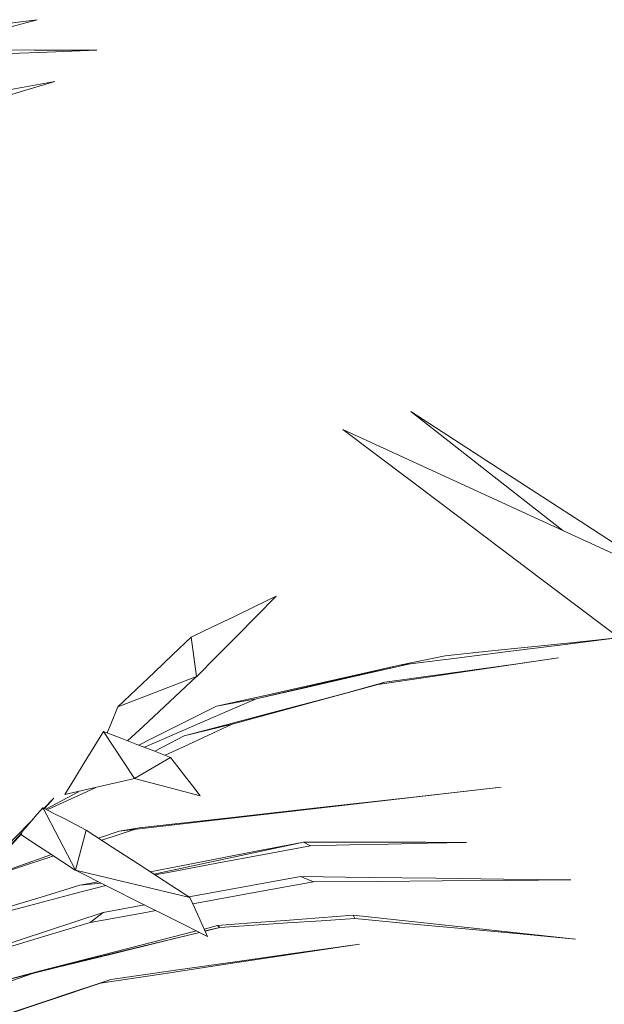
# Model space of a CAD drawing. Header units: millimetres. Extents: x -18075 to 21287, y -2450 to 10088.
# Tile 17 of 47: x -4287 to -4127, y 5200 to 5471. Entities that reach past the tile are written whole.
import ezdxf

# ---------------------------------------------------------------- set-up
doc = ezdxf.new("R2010")
doc.units = ezdxf.units.MM
doc.layers.add('I-FURN', color=30, linetype='Continuous', lineweight=18)

# ---------------------------------------------------------------- blocks, each defined once
blk = doc.blocks.new('Furniture_Interior-Artwork-Decoration_Gotessons_Areca-Palm  - Default-470364-East')
at = {"layer": 'I-FURN'}
for p, q in [((-4238.76, 5290.43), (-4240.3, 5301.22)), ((-4170.49, 5296.14), (-4183.04, 5293.53)), ((-4222.38, 5284.31), (-4183.04, 5293.53)), ((-4238.76, 5290.43), (-4260.43, 5282.14)), ((-4228.97, 5277.33), (-4188.97, 5288.21)), ((-4187.04, 5288.88), (-4188.97, 5288.21)), ((-4222.38, 5284.31), (-4233.35, 5282.27)), ((-4228.97, 5277.33), (-4242.2, 5274.15)), ((-4255.83, 5262.47), (-4264.37, 5275.37)), ((-4242.2, 5274.15), (-4250.23, 5269.9)), ((-4255.83, 5262.47), (-4245.93, 5268.24)), ((-4271.22, 5258.78), (-4280.21, 5254.02)), ((-4277.97, 5257.03), (-4281, 5253.96)), ((-4280.58, 5254.21), (-4277.97, 5257.03)), ((-4280.55, 5254.2), (-4277.97, 5257.03)), ((-4281.02, 5254.44), (-4281.03, 5254.43)), ((-4272.01, 5237.22), (-4281.02, 5254.44)), ((-4284.13, 5250.78), (-4299.67, 5235.04)), ((-4324.68, 5206.55), (-4286.7, 5247.59)), ((-4322.88, 5207.64), (-4286.9, 5247.21)), ((-4272.01, 5237.22), (-4269.08, 5248.24)), ((-4260.07, 5248), (-4265.69, 5246.03)), ((-4264.83, 5245.47), (-4255.53, 5248.52)), ((-4254.56, 5248.84), (-4260.07, 5248)), ((-4250.48, 5236.13), (-4209.42, 5244.96)), ((-4207.46, 5243.97), (-4209.42, 5244.96)), ((-4272.01, 5237.22), (-4240.6, 5229.7)), ((-4265.74, 5234.08), (-4270.86, 5233.09)), ((-4264.97, 5233.69), (-4270.86, 5233.09)), ((-4206.65, 5234.06), (-4210.24, 5235.52)), ((-4268.05, 5222.86), (-4264.44, 5225.65)), ((-4253.06, 5227.72), (-4264.44, 5225.65)), ((-4195.8, 5224.89), (-4195.31, 5223.96)), ((-4281.61, 5209.63), (-4238.01, 5220.17)), ((-4236.69, 5221.09), (-4233.05, 5222.02)), ((-4236.44, 5220.55), (-4232.37, 5221.54)), ((-4232.37, 5221.54), (-4236.44, 5220.54)), ((-4233.05, 5222.02), (-4232.37, 5221.54)), ((-4281.61, 5209.63), (-4292.66, 5206.71)), ((-4262.31, 5207.26), (-4265.16, 5206.21)), ((-4307.71, 5192.02), (-4265.16, 5206.21))]:
    blk.add_line(p, q, dxfattribs=at)
at = {"layer": 'I-FURN', "flags": 128}
for points in [[(-4282.6, 5470.86), (-4298.29, 5468.88), (-4313.99, 5466.9), (-4329.68, 5464.92), (-4345.38, 5462.94)], [(-4313.29, 5462.61), (-4303.3, 5465.29), (-4282.6, 5470.86)], [(-4266.18, 5462.46), (-4283.4, 5462.51), (-4300.62, 5462.57), (-4317.83, 5462.62), (-4335.05, 5462.68)], [(-4329.82, 5460.1), (-4313.91, 5460.69), (-4298, 5461.28), (-4282.09, 5461.87), (-4266.18, 5462.46)], [(-4366.39, 5427.74), (-4344.22, 5434.27), (-4322.05, 5440.79), (-4299.87, 5447.31), (-4277.7, 5453.84)], [(-4277.7, 5453.84), (-4297.96, 5450.24), (-4318.22, 5446.64), (-4338.49, 5443.04), (-4358.75, 5439.44)], [(-4216.89, 5312.52), (-4222.74, 5309.7), (-4228.58, 5306.88), (-4234.43, 5304.06), (-4240.27, 5301.24)], [(-4238.75, 5290.44), (-4233.28, 5295.96), (-4227.82, 5301.48), (-4222.36, 5307), (-4216.89, 5312.52)], [(-4240.3, 5301.22), (-4245.33, 5296.45), (-4250.36, 5291.68), (-4255.4, 5286.91), (-4260.43, 5282.14)], [(-4123.31, 5301.05), (-4138.24, 5299.17), (-4153.18, 5297.29), (-4168.11, 5295.41), (-4183.04, 5293.53)], [(-4170.49, 5296.14), (-4158.7, 5297.37), (-4146.9, 5298.6), (-4135.11, 5299.83), (-4123.31, 5301.05)], [(-4139.37, 5295.55), (-4151.77, 5293.71), (-4164.17, 5291.88), (-4176.57, 5290.04), (-4188.97, 5288.21)], [(-4187.04, 5288.88), (-4175.12, 5290.54), (-4163.2, 5292.21), (-4151.29, 5293.88), (-4139.37, 5295.55)], [(-4183.04, 5293.53), (-4195.62, 5290.72), (-4208.2, 5287.9), (-4220.78, 5285.09), (-4233.35, 5282.27)], [(-4222.38, 5284.31), (-4209.41, 5287.27), (-4196.44, 5290.22), (-4183.46, 5293.18), (-4180.58, 5293.84)], [(-4257.72, 5272.8), (-4253.47, 5276.75), (-4246.12, 5283.59), (-4238.76, 5290.43)], [(-4188.97, 5288.21), (-4202.28, 5284.69), (-4215.58, 5281.18), (-4228.89, 5277.67), (-4242.2, 5274.15)], [(-4202.28, 5284.68), (-4197.52, 5285.99), (-4187.04, 5288.88)], [(-4260.43, 5282.14), (-4262.37, 5277.38), (-4263.34, 5274.97)], [(-4233.35, 5282.27), (-4242.29, 5277.8), (-4251.23, 5273.33), (-4254.66, 5271.61)], [(-4253.11, 5271.01), (-4246.29, 5273.97), (-4234.34, 5279.14), (-4222.38, 5284.31)], [(-4247.41, 5268.81), (-4242.33, 5271.15), (-4228.97, 5277.33)], [(-4264.37, 5275.37), (-4267.03, 5271.03), (-4269.69, 5266.69), (-4272.35, 5262.35), (-4275.01, 5258.01)], [(-4245.93, 5268.24), (-4250.54, 5270.02), (-4255.15, 5271.8), (-4259.76, 5273.59), (-4264.37, 5275.37)], [(-4237.79, 5257.63), (-4239.83, 5260.28), (-4241.86, 5262.93), (-4243.9, 5265.59), (-4245.93, 5268.24)], [(-4275.01, 5258.01), (-4270.21, 5259.13), (-4265.42, 5260.24), (-4260.63, 5261.36), (-4255.83, 5262.47)], [(-4255.83, 5262.47), (-4251.32, 5261.26), (-4246.81, 5260.05), (-4242.3, 5258.84), (-4237.79, 5257.63)], [(-4279.66, 5253.9), (-4269.05, 5258.8), (-4266.46, 5260)], [(-4155.16, 5260.01), (-4181.39, 5257.01), (-4207.62, 5254.01), (-4233.85, 5251), (-4260.07, 5248)], [(-4254.56, 5248.84), (-4229.71, 5251.63), (-4204.86, 5254.42), (-4180.01, 5257.22), (-4155.16, 5260.01)], [(-4281.05, 5254.4), (-4282.6, 5252.59), (-4284.15, 5250.78), (-4285.71, 5248.98), (-4286.74, 5247.78)], [(-4281.03, 5254.42), (-4281.04, 5254.41), (-4281.05, 5254.4)], [(-4280.94, 5254.4), (-4280.97, 5254.41), (-4280.99, 5254.42), (-4281.02, 5254.44)], [(-4269.08, 5248.24), (-4272.04, 5249.77), (-4275, 5251.31), (-4277.96, 5252.85), (-4280.92, 5254.39)], [(-4287.15, 5247.11), (-4283.47, 5244.7), (-4279.68, 5242.23), (-4275.89, 5239.75), (-4272.09, 5237.28)], [(-4240.6, 5229.7), (-4247.72, 5234.34), (-4254.84, 5238.97), (-4261.95, 5243.6), (-4269.07, 5248.23)], [(-4209.42, 5244.96), (-4224.78, 5241.99), (-4240.14, 5239.02), (-4251.54, 5236.82)], [(-4164.66, 5244.87), (-4175.85, 5244.9), (-4187.04, 5244.92), (-4198.23, 5244.94), (-4209.42, 5244.96)], [(-4207.46, 5243.97), (-4196.76, 5244.19), (-4186.06, 5244.42), (-4175.36, 5244.65), (-4164.66, 5244.87)], [(-4278.6, 5241.52), (-4287.87, 5238.28), (-4297.13, 5235.04)], [(-4250.2, 5235.95), (-4246.09, 5236.72), (-4233.21, 5239.14), (-4220.34, 5241.55), (-4207.46, 5243.97)], [(-4298.52, 5234.43), (-4288.49, 5237.72), (-4278.02, 5241.15)], [(-4272.09, 5237.28), (-4272.07, 5237.27), (-4272.05, 5237.25), (-4272.03, 5237.24)], [(-4272.01, 5237.22), (-4262.95, 5232.68), (-4253.88, 5228.13), (-4244.82, 5223.59), (-4235.76, 5219.04)], [(-4210.24, 5235.52), (-4223.79, 5233.05), (-4237.34, 5230.58), (-4240.94, 5229.93)], [(-4239.83, 5228.01), (-4237.35, 5228.46), (-4222, 5231.26), (-4206.65, 5234.06)], [(-4135.95, 5234.56), (-4154.52, 5234.8), (-4173.09, 5235.04), (-4191.67, 5235.28), (-4210.24, 5235.52)], [(-4206.65, 5234.06), (-4188.97, 5234.18), (-4171.3, 5234.31), (-4153.63, 5234.44), (-4135.95, 5234.56)], [(-4311.09, 5220.6), (-4299.93, 5223.54), (-4286.28, 5227.13), (-4272.62, 5230.72), (-4263.71, 5233.06)], [(-4270.86, 5233.09), (-4281.51, 5229.84), (-4292.15, 5226.59), (-4302.79, 5223.34), (-4310.85, 5220.87)], [(-4235.76, 5219.04), (-4236.97, 5221.71), (-4238.18, 5224.37), (-4239.39, 5227.04), (-4240.6, 5229.7)], [(-4264.44, 5225.65), (-4279.48, 5220.7), (-4294.52, 5215.76), (-4309.55, 5210.81), (-4323.95, 5206.08)], [(-4268.05, 5222.86), (-4252.7, 5225.66), (-4249.95, 5226.16)], [(-4324.03, 5205.95), (-4310.9, 5209.92), (-4296.61, 5214.23), (-4282.33, 5218.55), (-4268.05, 5222.86)], [(-4233.05, 5222.02), (-4223.74, 5222.74), (-4214.43, 5223.45), (-4205.11, 5224.17), (-4195.8, 5224.89)], [(-4195.31, 5223.96), (-4204.57, 5223.36), (-4213.84, 5222.75), (-4223.1, 5222.14), (-4232.37, 5221.54)], [(-4195.8, 5224.89), (-4180.54, 5223.25), (-4165.28, 5221.61), (-4150.02, 5219.97), (-4134.75, 5218.33)], [(-4134.75, 5218.33), (-4149.89, 5219.73), (-4165.03, 5221.14), (-4180.17, 5222.55), (-4195.31, 5223.96)], [(-4237.98, 5220.16), (-4247.44, 5217.83), (-4262.51, 5214.12), (-4277.58, 5210.42), (-4292.66, 5206.71)], [(-4281.61, 5209.63), (-4269.47, 5212.72), (-4257.33, 5215.82), (-4245.19, 5218.92), (-4238.78, 5220.56)], [(-4193.99, 5216.97), (-4211.78, 5214.28), (-4229.57, 5211.59), (-4247.36, 5208.9), (-4265.16, 5206.21)], [(-4262.31, 5207.26), (-4245.23, 5209.69), (-4228.15, 5212.11), (-4211.07, 5214.54), (-4193.99, 5216.97)], [(-4333.93, 5191.47), (-4323.28, 5195.16), (-4309.39, 5199.98), (-4295.5, 5204.81), (-4283.6, 5208.94)], [(-4278.02, 5201.99), (-4276.16, 5202.62), (-4262.31, 5207.26)], [(-4265.16, 5206.21), (-4278.02, 5201.98), (-4290.89, 5197.74), (-4303.76, 5193.5), (-4308.08, 5192.08)]]:
    blk.add_lwpolyline(points, dxfattribs=at)
blk = doc.blocks.new('Furniture_Interior-Artwork-Decoration_Gotessons_Bambu - Default-470366-East')
at = {"layer": 'I-FURN', "flags": 128}
for points in [[(-4108.49, 5316.94), (-4131.85, 5332.07), (-4155.91, 5347.66), (-4179.96, 5363.24)], [(-4179.96, 5363.24), (-4157.02, 5345.3), (-4138.19, 5330.57)], [(-4089.05, 5275.71), (-4116.45, 5296.36), (-4143.84, 5317.01), (-4171.24, 5337.66), (-4198.64, 5358.31)], [(-4198.64, 5358.31), (-4169.51, 5344.95), (-4140.39, 5331.58), (-4111.27, 5318.21), (-4082.15, 5304.85)]]:
    blk.add_lwpolyline(points, dxfattribs=at)

msp = doc.modelspace()

# ---------------------------------------------------------------- block references
at = {"layer": 'I-FURN'}
for name in ['Furniture_Interior-Artwork-Decoration_Gotessons_Bambu - Default-470366-East', 'Furniture_Interior-Artwork-Decoration_Gotessons_Areca-Palm  - Default-470364-East']:
    msp.add_blockref(name, (0, 0), dxfattribs=at)

doc.saveas('drawing.dxf')
